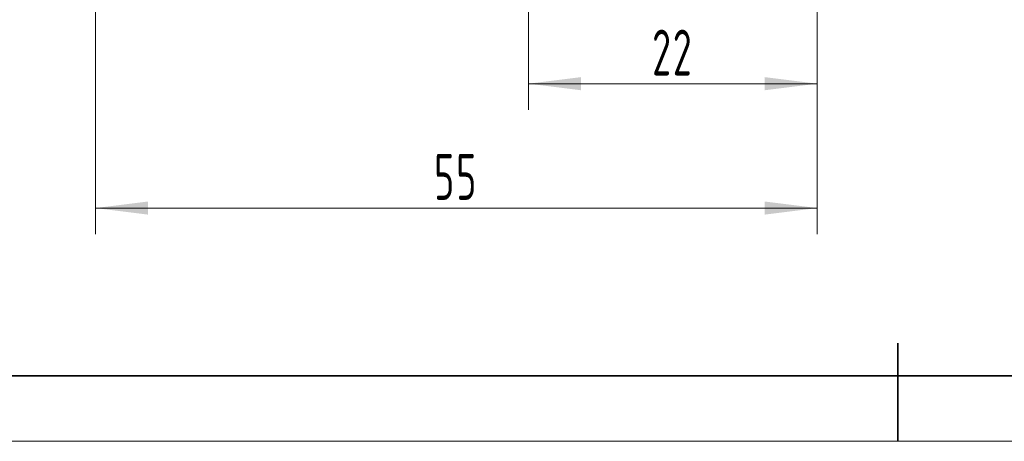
# Model space of a CAD drawing. Header units: millimetres. Extents: x -105 to 105, y -74 to 74.
# Tile 2 of 6: x -67 to 8, y -74 to -42. Entities that reach past the tile are written whole.
import ezdxf

# ---------------------------------------------------------------- set-up
doc = ezdxf.new("R2010")
doc.units = ezdxf.units.MM
doc.layers.get('0').update_dxf_attribs({"lineweight": 35})
doc.layers.add('EB0', color=7, linetype='Continuous', lineweight=35)
doc.layers.add('尺寸线层', color=3, linetype='Continuous', lineweight=18)
doc.styles.add('机械', font='isocp', dxfattribs={"width": 0.667, "bigfont": 'gbcbig.shx'})
doc.dimstyles.new('机械', dxfattribs={"dimtxt": 3.5, "dimasz": 4, "dimexe": 2, "dimexo": 0, "dimtad": 1, "dimdec": 1, "dimdsep": 46, "dimtxsty": '机械', "dimblk": '_CAXARROW', "dimcen": 0, "dimdle": 6, "dimazin": 2, "dimtfac": 0.707107, "dimtdec": 3, "dimtmove": 0, "dimatfit": 3, "dimfxl": 1, "dimfrac": 2, "dimtolj": 1, "dimtzin": 0, "dimlwd": 18, "dimarcsym": 0})

# ---------------------------------------------------------------- blocks, each defined once
blk = doc.blocks.new('$CAXA_FRAME_13B17AC1$')
at = {"layer": 'EB0', "color": 0, "linetype": 'Continuous', "lineweight": 35}
for p, q in [((0, -148.5), (0, -133.5)), ((-200, -138.5), (200, -138.5))]:
    blk.add_line(p, q, dxfattribs=at)
at = {"layer": 'EB0', "color": 0, "linetype": 'Continuous', "lineweight": 18}
blk.add_line((210, -148.5), (-210, -148.5), dxfattribs=at)
blk = doc.blocks.new('*X8')
at = {"layer": '尺寸线层', "linetype": 'Continuous', "lineweight": 18}
for points in [[(-28.153, -46.971), (-24.153, -46.471), (-24.153, -47.471)], [(-6.153, -46.971), (-10.153, -46.471), (-10.153, -47.471)]]:
    blk.add_hatch(color=0, dxfattribs=at).paths.add_polyline_path(points, flags=0)
at = {"layer": '尺寸线层', "color": 0, "linetype": 'Continuous', "lineweight": 18}
for p, q in [((-6.153, -30.171), (-6.153, -48.971)), ((-28.153, -33.171), (-28.153, -48.971)), ((-28.153, -46.971), (-6.153, -46.971))]:
    blk.add_line(p, q, dxfattribs=at)
at = {"layer": '尺寸线层', "color": 0, "linetype": 'Continuous', "lineweight": 18, "insert": (-17.153, -44.596), "char_height": 3.5, "width": 6.1364, "attachment_point": 5, "line_spacing_factor": 0.839832, "style": '机械'}
blk.add_mtext('\\T1.1;22', dxfattribs=at)
blk = doc.blocks.new('_CAXARROW')
blk.add_hatch(color=0).paths.add_polyline_path([(0, 0), (-1, 0.125), (-1, -0.125)], flags=0)
blk = doc.blocks.new('*X12')
at = {"layer": '尺寸线层', "linetype": 'Continuous', "lineweight": 18}
for points in [[(-61.153, -56.457), (-57.153, -55.957), (-57.153, -56.957)], [(-6.153, -56.457), (-10.153, -55.957), (-10.153, -56.957)]]:
    blk.add_hatch(color=0, dxfattribs=at).paths.add_polyline_path(points, flags=0)
at = {"layer": '尺寸线层', "color": 0, "linetype": 'Continuous', "lineweight": 18}
for p, q in [((-61.153, -17.671), (-61.153, -58.457)), ((-6.153, -30.171), (-6.153, -58.457)), ((-61.153, -56.457), (-6.153, -56.457))]:
    blk.add_line(p, q, dxfattribs=at)
at = {"layer": '尺寸线层', "color": 0, "linetype": 'Continuous', "lineweight": 18, "insert": (-33.653, -54.082), "char_height": 3.5, "width": 5.4694, "attachment_point": 5, "line_spacing_factor": 0.839832, "style": '机械'}
blk.add_mtext('\\T1.1;55', dxfattribs=at)

msp = doc.modelspace()

# ---------------------------------------------------------------- block references
at = {"layer": 'EB0', "linetype": 'Continuous', "lineweight": 35, "xscale": 0.5, "yscale": 0.5, "zscale": 0.5}
msp.add_blockref('$CAXA_FRAME_13B17AC1$', (0, 0), dxfattribs=at)

# ---------------------------------------------------------------- dimensions: what is measured, and where the dimension line sits
at = {"layer": '尺寸线层', "linetype": 'Continuous', "lineweight": 18}
for base, p1, picture, middle in [((-6.153, -56.457), (-61.153, -17.671), '*X12', (-33.653, -54.082)), ((-6.153, -46.971), (-28.153, -33.171), '*X8', (-17.153, -44.596))]:
    dim = msp.add_linear_dim(base=base, p1=p1, p2=(-6.153, -30.171), dimstyle='机械', override={"dimsah": 1, "dimtfill": 1, "dimtzin": 0}, dxfattribs=at)
    dim.commit()
    dim.dimension.update_dxf_attribs({"geometry": picture, "text_midpoint": middle})

doc.saveas('drawing.dxf')
